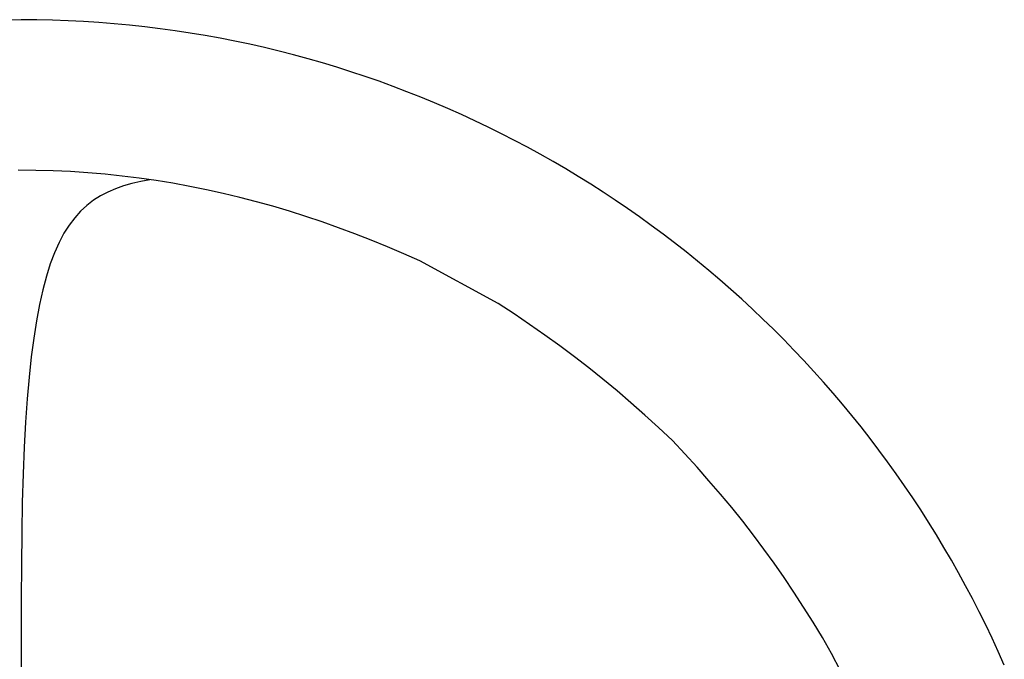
# Model space of a CAD drawing. Header units: metres. Extents: x 6502846 to 6512378, y 5892705 to 5896166.
# Tile 54 of 73: x 6504259.49 to 6504262.25, y 5895298.05 to 5895299.84. Entities that reach past the tile are written whole.
import ezdxf

# ---------------------------------------------------------------- set-up
doc = ezdxf.new("R2010")
doc.units = ezdxf.units.M
doc.header["$MEASUREMENT"] = 0
doc.layers.get('0').update_dxf_attribs({"color": 2})
doc.layers.add('A_wyposażenie_sanitarne', color=131, linetype='Continuous')

# ---------------------------------------------------------------- blocks, each defined once
blk = doc.blocks.new('umywalka')
for p, q in [((30.072, -14.402), (30.063, -13.974)), ((25.854, -14.807), (25.858, -14.316)), ((13.871, -14.402), (0.067, -14.402)), ((14.823, -14.405), (13.871, -14.402)), ((15.722, -14.415), (14.823, -14.405)), ((16.568, -14.432), (15.722, -14.415)), ((17.363, -14.455), (16.568, -14.432)), ((18.11, -14.486), (17.363, -14.455)), ((18.809, -14.524), (18.11, -14.486)), ((19.462, -14.569), (18.809, -14.524)), ((20.072, -14.622), (19.462, -14.569)), ((30.068, -14.84), (30.072, -14.402)), ((30.072, -14.402), (30.072, -14.402)), ((20.639, -14.682), (20.072, -14.622)), ((21.165, -14.751), (20.639, -14.682)), ((21.651, -14.827), (21.165, -14.751)), ((22.1, -14.912), (21.651, -14.827)), ((25.842, -15.296), (25.854, -14.807)), ((30.059, -15.277), (30.068, -14.84)), ((22.513, -15.004), (22.1, -14.912)), ((22.892, -15.106), (22.513, -15.004)), ((23.238, -15.216), (22.892, -15.106)), ((23.553, -15.334), (23.238, -15.216)), ((23.838, -15.462), (23.553, -15.334)), ((25.82, -15.782), (25.842, -15.296)), ((30.043, -15.712), (30.059, -15.277)), ((24.095, -15.598), (23.838, -15.462)), ((24.326, -15.744), (24.095, -15.598)), ((24.532, -15.9), (24.326, -15.744)), ((24.716, -16.064), (24.532, -15.9)), ((25.788, -16.266), (25.82, -15.782)), ((30.021, -16.145), (30.043, -15.712)), ((24.878, -16.239), (24.716, -16.064)), ((25.02, -16.423), (24.878, -16.239)), ((29.993, -16.577), (30.021, -16.145)), ((25.144, -16.618), (25.02, -16.423)), ((25.748, -16.747), (25.788, -16.266)), ((25.251, -16.822), (25.144, -16.618)), ((25.698, -17.226), (25.748, -16.747)), ((29.959, -17.007), (29.993, -16.577)), ((25.343, -17.037), (25.251, -16.822)), ((25.422, -17.262), (25.343, -17.037)), ((29.919, -17.436), (29.959, -17.007)), ((25.49, -17.498), (25.422, -17.262)), ((25.639, -17.703), (25.698, -17.226)), ((25.547, -17.745), (25.49, -17.498)), ((29.873, -17.862), (29.919, -17.436)), ((25.596, -18.003), (25.547, -17.745)), ((25.571, -18.177), (25.639, -17.703)), ((29.82, -18.287), (29.873, -17.862)), ((25.495, -18.65), (25.571, -18.177)), ((29.762, -18.711), (29.82, -18.287)), ((25.409, -19.121), (25.495, -18.65)), ((29.698, -19.132), (29.762, -18.711)), ((25.315, -19.589), (25.409, -19.121)), ((29.628, -19.551), (29.698, -19.132)), ((29.552, -19.969), (29.628, -19.551)), ((25.211, -20.056), (25.315, -19.589)), ((25.1, -20.522), (25.211, -20.056)), ((29.471, -20.384), (29.552, -19.969)), ((29.384, -20.798), (29.471, -20.384)), ((24.979, -20.986), (25.1, -20.522)), ((29.291, -21.209), (29.384, -20.798)), ((24.851, -21.448), (24.979, -20.986)), ((29.192, -21.618), (29.291, -21.209)), ((24.713, -21.909), (24.851, -21.448)), ((29.088, -22.025), (29.192, -21.618)), ((24.568, -22.369), (24.713, -21.909)), ((28.978, -22.43), (29.088, -22.025)), ((24.414, -22.828), (24.568, -22.369)), ((28.863, -22.833), (28.978, -22.43)), ((24.252, -23.286), (24.414, -22.828)), ((28.742, -23.233), (28.863, -22.833)), ((24.082, -23.743), (24.252, -23.286)), ((28.616, -23.631), (28.742, -23.233)), ((28.484, -24.026), (28.616, -23.631)), ((23.904, -24.199), (24.082, -23.743)), ((23.717, -24.654), (23.904, -24.199)), ((28.348, -24.42), (28.484, -24.026)), ((28.205, -24.81), (28.348, -24.42)), ((23.523, -25.109), (23.717, -24.654)), ((28.058, -25.198), (28.205, -24.81)), ((23.321, -25.563), (23.523, -25.109)), ((27.905, -25.584), (28.058, -25.198)), ((22.128, -27.756), (23.321, -25.563)), ((27.748, -25.967), (27.905, -25.584)), ((27.585, -26.347), (27.748, -25.967)), ((27.417, -26.725), (27.585, -26.347)), ((27.244, -27.1), (27.417, -26.725)), ((27.066, -27.472), (27.244, -27.1)), ((26.883, -27.841), (27.066, -27.472)), ((21.838, -28.2), (22.128, -27.756)), ((26.695, -28.207), (26.883, -27.841)), ((21.546, -28.633), (21.838, -28.2)), ((26.502, -28.571), (26.695, -28.207)), ((21.25, -29.058), (21.546, -28.633)), ((26.305, -28.932), (26.502, -28.571)), ((26.103, -29.289), (26.305, -28.932)), ((20.949, -29.475), (21.25, -29.058)), ((20.643, -29.884), (20.949, -29.475)), ((25.896, -29.644), (26.103, -29.289)), ((25.684, -29.995), (25.896, -29.644)), ((20.332, -30.287), (20.643, -29.884)), ((25.468, -30.343), (25.684, -29.995)), ((20.013, -30.686), (20.332, -30.287)), ((25.247, -30.689), (25.468, -30.343)), ((19.687, -31.079), (20.013, -30.686)), ((25.021, -31.031), (25.247, -30.689)), ((19.353, -31.47), (19.687, -31.079)), ((24.791, -31.369), (25.021, -31.031)), ((24.557, -31.705), (24.791, -31.369)), ((19.01, -31.858), (19.353, -31.47)), ((18.658, -32.244), (19.01, -31.858)), ((24.318, -32.037), (24.557, -31.705)), ((18.295, -32.63), (18.658, -32.244)), ((24.075, -32.366), (24.318, -32.037)), ((23.827, -32.691), (24.075, -32.366)), ((17.922, -32.981), (18.295, -32.63)), ((23.575, -33.013), (23.827, -32.691)), ((17.549, -33.322), (17.922, -32.981)), ((23.319, -33.331), (23.575, -33.013)), ((17.174, -33.653), (17.549, -33.322)), ((23.059, -33.646), (23.319, -33.331)), ((16.798, -33.976), (17.174, -33.653)), ((22.794, -33.957), (23.059, -33.646)), ((16.419, -34.29), (16.798, -33.976)), ((22.525, -34.264), (22.794, -33.957)), ((16.037, -34.597), (16.419, -34.29)), ((22.253, -34.568), (22.525, -34.264)), ((15.651, -34.896), (16.037, -34.597)), ((21.976, -34.868), (22.253, -34.568)), ((15.26, -35.188), (15.651, -34.896)), ((21.695, -35.164), (21.976, -34.868)), ((14.864, -35.474), (15.26, -35.188)), ((21.41, -35.457), (21.695, -35.164)), ((14.462, -35.754), (14.864, -35.474)), ((21.122, -35.745), (21.41, -35.457)), ((14.054, -36.029), (14.462, -35.754)), ((20.829, -36.03), (21.122, -35.745)), ((13.638, -36.299), (14.054, -36.029)), ((20.533, -36.311), (20.829, -36.03)), ((13.214, -36.565), (13.638, -36.299)), ((20.233, -36.588), (20.533, -36.311)), ((12.782, -36.827), (13.214, -36.565)), ((19.929, -36.86), (20.233, -36.588)), ((12.34, -37.086), (12.782, -36.827)), ((19.622, -37.129), (19.929, -36.86)), ((11.856, -37.33), (12.34, -37.086)), ((19.311, -37.393), (19.622, -37.129)), ((18.996, -37.654), (19.311, -37.393)), ((18.678, -37.91), (18.996, -37.654)), ((18.356, -38.162), (18.678, -37.91)), ((18.031, -38.409), (18.356, -38.162)), ((17.702, -38.653), (18.031, -38.409)), ((17.37, -38.892), (17.702, -38.653)), ((16.696, -39.356), (17.034, -39.126)), ((17.034, -39.126), (17.37, -38.892)), ((16.354, -39.582), (16.696, -39.356)), ((16.009, -39.802), (16.354, -39.582)), ((15.66, -40.019), (16.009, -39.802)), ((14.954, -40.438), (15.309, -40.231)), ((15.309, -40.231), (15.66, -40.019)), ((14.597, -40.64), (14.954, -40.438)), ((14.236, -40.837), (14.597, -40.64)), ((13.506, -41.218), (13.873, -41.03)), ((13.873, -41.03), (14.236, -40.837)), ((13.137, -41.401), (13.506, -41.218)), ((12.39, -41.752), (12.765, -41.579)), ((12.765, -41.579), (13.137, -41.401)), ((12.012, -41.92), (12.39, -41.752))]:
    blk.add_line(p, q)

msp = doc.modelspace()

# ---------------------------------------------------------------- block references
at = {"layer": 'A_wyposażenie_sanitarne', "xscale": 0.1, "yscale": 0.1, "zscale": 0.1, "rotation": 90}
msp.add_blockref('umywalka', (6504258.0536, 5895296.8279), dxfattribs=at)

doc.saveas('drawing.dxf')
